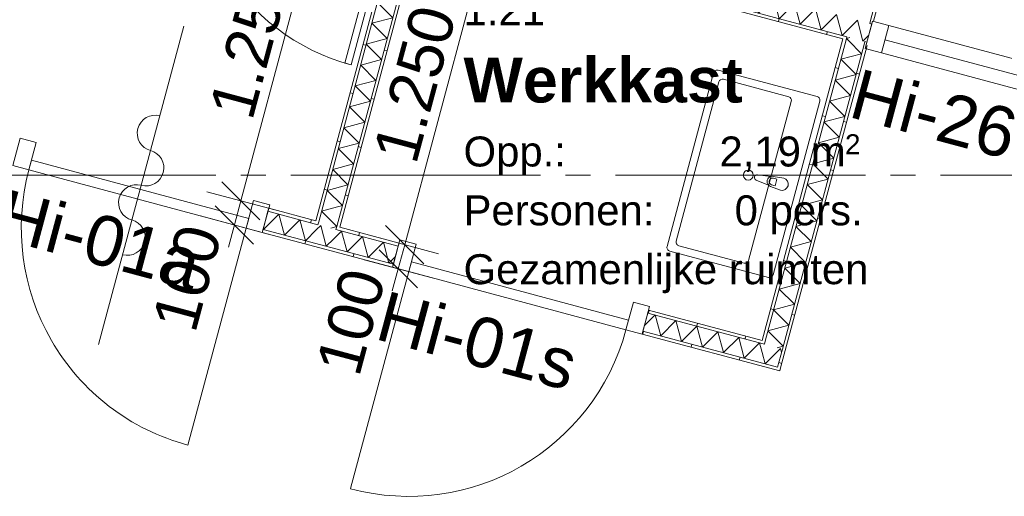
# Model space of a CAD drawing. Header units: millimetres. Extents: x 10 to 584, y 10 to 831.
# Tile 19 of 61: x 252 to 292, y 354 to 373. Entities that reach past the tile are written whole.
import ezdxf
from ezdxf.xclip import XClip

# ---------------------------------------------------------------- set-up
doc = ezdxf.new("R2010")
doc.units = ezdxf.units.MM
doc.header["$MEASUREMENT"] = 0
doc.header["$XCLIPFRAME"] = 0
doc.linetypes.add('B0204', pattern=[13, 10, -1, 1, -1])
for name, color, linetype in [('21 Buitenwanden', 7, 'Continuous'), ('22 NC Binnenwanden', 7, 'Continuous'), ('22 NC Binnenwanden Deuren', 7, 'Continuous'), ('22 NC Binnenwanden Deurlabels', 7, 'Continuous'), ('22 NC Binnenwanden Doorsnede-arcering', 7, 'Continuous'), ('22 NC Binnenwanden Laagscheidingslijnen', 7, 'Continuous'), ('74 Sanitair', 7, 'Continuous'), ('A Stramien', 7, 'Continuous'), ('Maatvoering 1_ 50_100', 7, 'Continuous'), ('Z Ruimtefuncties', 7, 'Continuous')]:
    doc.layers.add(name, color=color, linetype=linetype)
doc.styles.add('GENERATED_STYLE_1', font='txt')
doc.styles.add('GENERATED_STYLE_3', font='txt')
pattern_1 = [(255, (78, 259.1879), (-1.931852, 0.517638), [])]
pattern_2 = [(165, (78, 259.1879), (0.517638, 1.931852), [])]
pattern_3 = [(165, (78, 259.1879), (0.517638, 1.931852), [])]
pattern_4 = [(75, (78, 259.1879), (-1.931852, 0.517638), [])]

# ---------------------------------------------------------------- blocks, each defined once
blk = doc.blocks.new('*X107')
at = {"layer": '22 NC Binnenwanden Doorsnede-arcering', "color": 7, "linetype": 'Continuous', "lineweight": 0}
for q in [(282.253, 359.896), (282.642, 360.083)]:
    blk.add_line((282.599, 360.242), q, dxfattribs=at)
blk = doc.blocks.new('*X108')
at = {"layer": '22 NC Binnenwanden Doorsnede-arcering', "color": 7, "linetype": 'Continuous', "lineweight": 0}
for p in [(281.865, 360.083), (282.253, 359.896)]:
    blk.add_line(p, (281.987, 359.629), dxfattribs=at)
blk = doc.blocks.new('*X109')
at = {"layer": '22 NC Binnenwanden Doorsnede-arcering', "color": 7, "linetype": 'Continuous', "lineweight": 0}
for p, q in [((265.032, 364.949), (264.705, 364.621)), ((265.032, 364.949), (265.256, 364.112)), ((265.869, 364.724), (265.256, 364.112)), ((265.869, 364.724), (266.093, 363.888)), ((266.705, 364.5), (266.093, 363.888)), ((266.705, 364.5), (266.929, 363.664)), ((267.189, 363.923), (266.929, 363.664))]:
    blk.add_line(p, q, dxfattribs=at)
blk = doc.blocks.new('*X110')
at = {"layer": '22 NC Binnenwanden Doorsnede-arcering', "color": 7, "linetype": 'Continuous', "lineweight": 0}
for p, q in [((277.58, 361.586), (277.153, 361.159)), ((277.58, 361.586), (277.804, 360.75)), ((278.417, 361.362), (277.804, 360.75)), ((278.417, 361.362), (278.641, 360.526)), ((279.253, 361.138), (278.641, 360.526)), ((279.253, 361.138), (279.477, 360.302)), ((280.09, 360.914), (279.477, 360.302)), ((280.09, 360.914), (280.314, 360.077)), ((280.926, 360.69), (280.314, 360.077)), ((280.926, 360.69), (281.15, 359.853)), ((281.763, 360.466), (281.15, 359.853)), ((281.763, 360.466), (281.865, 360.083))]:
    blk.add_line(p, q, dxfattribs=at)
blk = doc.blocks.new('*X111')
at = {"layer": '22 NC Binnenwanden Doorsnede-arcering', "color": 7, "linetype": 'Continuous', "lineweight": 0}
for p, q in [((264.196, 365.173), (264.032, 365.009)), ((264.196, 365.173), (264.42, 364.336)), ((264.705, 364.621), (264.42, 364.336))]:
    blk.add_line(p, q, dxfattribs=at)
blk = doc.blocks.new('*X113')
at = {"layer": '22 NC Binnenwanden Doorsnede-arcering', "color": 7, "linetype": 'Continuous', "lineweight": 0}
for p, q in [((262.523, 365.621), (261.91, 365.009)), ((262.523, 365.621), (262.747, 364.784)), ((263.359, 365.397), (262.747, 364.784)), ((263.359, 365.397), (263.583, 364.56)), ((261.901, 365.044), (261.91, 365.009)), ((264.032, 365.009), (263.583, 364.56))]:
    blk.add_line(p, q, dxfattribs=at)
blk = doc.blocks.new('*X120')
at = {"layer": '22 NC Binnenwanden Doorsnede-arcering', "color": 7, "linetype": 'Continuous', "lineweight": 0}
for q in [(264.601, 365.064), (264.839, 365.13)]:
    blk.add_line((264.841, 365.128), q, dxfattribs=at)
blk = doc.blocks.new('*X121')
at = {"layer": '22 NC Binnenwanden Doorsnede-arcering', "color": 7, "linetype": 'Continuous', "lineweight": 0}
for p, q in [((267.5, 377.488), (267.366, 377.452)), ((267.979, 376.839), (267.366, 377.452)), ((267.979, 376.839), (267.142, 376.615)), ((267.754, 376.003), (267.142, 376.615)), ((267.754, 376.003), (266.918, 375.779)), ((267.53, 375.166), (266.918, 375.779)), ((267.53, 375.166), (266.694, 374.942)), ((267.306, 374.33), (266.694, 374.942)), ((267.306, 374.33), (266.47, 374.106)), ((267.082, 373.493), (266.47, 374.106)), ((267.082, 373.493), (266.245, 373.269)), ((266.858, 372.657), (266.245, 373.269)), ((266.858, 372.657), (266.021, 372.433)), ((266.634, 371.82), (266.021, 372.433)), ((266.634, 371.82), (265.797, 371.596)), ((266.41, 370.984), (265.797, 371.596)), ((266.41, 370.984), (265.573, 370.76)), ((266.185, 370.147), (265.573, 370.76)), ((266.185, 370.147), (265.349, 369.923)), ((265.961, 369.311), (265.349, 369.923)), ((265.961, 369.311), (265.125, 369.087)), ((265.737, 368.474), (265.125, 369.087)), ((265.737, 368.474), (264.901, 368.25)), ((265.513, 367.638), (264.901, 368.25)), ((265.513, 367.638), (264.676, 367.414)), ((265.289, 366.801), (264.676, 367.414)), ((265.289, 366.801), (264.452, 366.577)), ((265.065, 365.965), (264.452, 366.577)), ((265.065, 365.965), (264.228, 365.741)), ((264.839, 365.13), (264.228, 365.741))]:
    blk.add_line(p, q, dxfattribs=at)
blk = doc.blocks.new('*X206')
at = {"layer": '22 NC Binnenwanden Doorsnede-arcering', "color": 7, "linetype": 'Continuous', "lineweight": 0}
for p in [(285.369, 372.699), (285.315, 372.585)]:
    blk.add_line(p, (285.236, 372.664), dxfattribs=at)
blk = doc.blocks.new('*X208')
at = {"layer": '22 NC Binnenwanden Doorsnede-arcering', "color": 7, "linetype": 'Continuous', "lineweight": 0}
for p, q in [((285.848, 372.051), (285.315, 372.585)), ((285.848, 372.051), (285.012, 371.827)), ((285.624, 371.215), (285.012, 371.827)), ((285.624, 371.215), (284.788, 370.991)), ((285.4, 370.378), (284.788, 370.991)), ((285.4, 370.378), (284.564, 370.154)), ((285.176, 369.542), (284.564, 370.154)), ((285.176, 369.542), (284.339, 369.318)), ((284.952, 368.705), (284.339, 369.318)), ((284.952, 368.705), (284.115, 368.481)), ((284.728, 367.869), (284.115, 368.481)), ((284.728, 367.869), (283.891, 367.645)), ((284.504, 367.032), (283.891, 367.645)), ((284.504, 367.032), (283.667, 366.808)), ((284.279, 366.196), (283.667, 366.808)), ((284.279, 366.196), (283.443, 365.972)), ((284.055, 365.359), (283.443, 365.972)), ((284.055, 365.359), (283.219, 365.135)), ((283.831, 364.523), (283.219, 365.135)), ((283.831, 364.523), (282.995, 364.298)), ((283.607, 363.686), (282.995, 364.298)), ((283.607, 363.686), (282.77, 363.462)), ((283.383, 362.85), (282.77, 363.462)), ((283.383, 362.85), (282.546, 362.625)), ((283.159, 362.013), (282.546, 362.625)), ((283.159, 362.013), (282.322, 361.789)), ((282.934, 361.177), (282.322, 361.789)), ((282.934, 361.177), (282.098, 360.952)), ((282.71, 360.34), (282.098, 360.952)), ((282.71, 360.34), (282.471, 360.276))]:
    blk.add_line(p, q, dxfattribs=at)
blk = doc.blocks.new('*X213')
at = {"layer": '22 NC Binnenwanden Doorsnede-arcering', "color": 7, "linetype": 'Continuous', "lineweight": 0}
for p, q in [((268.332, 377.264), (268.945, 377.877)), ((269.169, 377.04), (268.945, 377.877)), ((269.169, 377.04), (269.781, 377.653)), ((270.005, 376.816), (269.781, 377.653)), ((268.332, 377.264), (268.277, 377.471)), ((270.005, 376.816), (270.618, 377.429)), ((270.842, 376.592), (270.618, 377.429)), ((270.842, 376.592), (271.454, 377.204)), ((271.678, 376.368), (271.454, 377.204)), ((271.678, 376.368), (272.291, 376.98)), ((272.515, 376.144), (272.291, 376.98)), ((272.515, 376.144), (273.127, 376.756)), ((273.351, 375.92), (273.127, 376.756)), ((273.351, 375.92), (273.964, 376.532)), ((274.188, 375.695), (273.964, 376.532)), ((274.188, 375.695), (274.8, 376.308)), ((275.024, 375.471), (274.8, 376.308)), ((275.024, 375.471), (275.637, 376.084)), ((275.861, 375.247), (275.637, 376.084)), ((275.861, 375.247), (276.473, 375.86)), ((276.698, 375.023), (276.473, 375.86)), ((276.698, 375.023), (277.31, 375.635)), ((277.534, 374.799), (277.31, 375.635)), ((277.534, 374.799), (278.146, 375.411)), ((278.371, 374.575), (278.146, 375.411)), ((278.371, 374.575), (278.983, 375.187)), ((279.207, 374.351), (278.983, 375.187)), ((279.207, 374.351), (279.819, 374.963)), ((280.044, 374.126), (279.819, 374.963)), ((280.044, 374.126), (280.656, 374.739)), ((280.88, 373.902), (280.656, 374.739)), ((280.88, 373.902), (281.492, 374.515)), ((281.717, 373.678), (281.492, 374.515)), ((281.717, 373.678), (282.329, 374.291)), ((282.553, 373.454), (282.329, 374.291)), ((282.553, 373.454), (283.166, 374.066)), ((283.39, 373.23), (283.166, 374.066)), ((283.39, 373.23), (284.002, 373.842)), ((284.226, 373.006), (284.002, 373.842)), ((284.226, 373.006), (284.839, 373.618)), ((285.063, 372.782), (284.839, 373.618)), ((285.063, 372.782), (285.343, 373.062))]:
    blk.add_line(p, q, dxfattribs=at)
blk = doc.blocks.new('*X214')
at = {"layer": '22 NC Binnenwanden Doorsnede-arcering', "color": 7, "linetype": 'Continuous', "lineweight": 0}
for p, q in [((285.343, 373.062), (285.675, 373.394)), ((285.899, 372.557), (285.675, 373.394)), ((285.899, 372.557), (286.015, 372.673))]:
    blk.add_line(p, q, dxfattribs=at)
blk = doc.blocks.new('*X215')
at = {"layer": '22 NC Binnenwanden Doorsnede-arcering', "color": 7, "linetype": 'Continuous', "lineweight": 0}
blk.add_line((286.015, 372.673), (286.133, 372.791), dxfattribs=at)
blk = doc.blocks.new('Drawing_2_2', base_point=(78, 259.188))
at = {"layer": '22 NC Binnenwanden Doorsnede-arcering', "linetype": 'Continuous', "lineweight": 0, "true_color": 0x000000}
h = blk.add_hatch(dxfattribs=at)
h.set_pattern_fill('930_Lijnen_vert_200_0002', color=18, style=0, pattern_type=2)
h.set_pattern_definition(pattern_2)
h.paths.add_polyline_path([(264.116, 365.323), (271.557, 393.094), (271.437, 393.126), (263.996, 365.356)])
h = blk.add_hatch(dxfattribs=at)
h.set_pattern_fill('930_Lijnen_vert_200_0002', color=18, style=0, pattern_type=2)
h.set_pattern_definition(pattern_2)
h.paths.add_polyline_path([(268.076, 377.204), (264.841, 365.129), (264.962, 365.097), (268.197, 377.171)])
h = blk.add_hatch(dxfattribs=at)
h.set_pattern_fill('930_Lijnen_vert_200_0002', color=18, style=0, pattern_type=2)
h.set_pattern_definition(pattern_4)
h.paths.add_polyline_path([(285.133, 372.763), (268.229, 377.292), (268.197, 377.171), (285.101, 372.642)])
h = blk.add_hatch(dxfattribs=at)
h.set_pattern_fill('930_Lijnen_vert_200_0002', color=18, style=0, pattern_type=2)
h.set_pattern_definition(pattern_3)
h.paths.add_polyline_path([(286.205, 373.381), (286.326, 373.349), (286.95, 375.678), (286.829, 375.71)])
h = blk.add_hatch(dxfattribs=at)
h.set_pattern_fill('930_Lijnen_vert_200_0002', color=18, style=0, pattern_type=2)
h.set_pattern_definition(pattern_4)
h.paths.add_polyline_path([(286.172, 373.261), (286.253, 373.239), (286.285, 373.36), (286.205, 373.381)])
h = blk.add_hatch(dxfattribs=at)
h.set_pattern_fill('930_Lijnen_vert_200_0002', color=18, style=0, pattern_type=2)
h.set_pattern_definition(pattern_3)
h.paths.add_polyline_path([(281.986, 360.535), (285.222, 372.61), (285.101, 372.642), (281.865, 360.568)])
h = blk.add_hatch(dxfattribs=at)
h.set_pattern_fill('930_Lijnen_vert_200_0002', color=18, style=0, pattern_type=2)
h.set_pattern_definition(pattern_3)
h.paths.add_polyline_path([(282.484, 359.496), (282.605, 359.464), (286.067, 372.383), (285.946, 372.416)])
h = blk.add_hatch(dxfattribs=at)
h.set_pattern_fill('930_Lijnen_vert_200_0002', color=18, style=0, pattern_type=2)
h.set_pattern_definition(pattern_4)
h.paths.add_polyline_path([(285.254, 372.73), (285.133, 372.763), (285.101, 372.642), (285.222, 372.61)])
h = blk.add_hatch(dxfattribs=at)
h.set_pattern_fill('930_Lijnen_vert_200_0002', color=18, style=0, pattern_type=2)
h.set_pattern_definition(pattern_4)
h.paths.add_polyline_path([(285.978, 372.536), (285.946, 372.416), (286.027, 372.394), (286.059, 372.515)])
h = blk.add_hatch(dxfattribs=at)
h.set_pattern_fill('930_Lijnen_vert_200_0002', color=18, style=0, pattern_type=2)
h.set_pattern_definition(pattern_1)
h.paths.add_polyline_path([(262.119, 365.859), (262.087, 365.738), (263.963, 365.235), (263.996, 365.356)])
h = blk.add_hatch(dxfattribs=at)
h.set_pattern_fill('930_Lijnen_vert_200_0002', color=18, style=0, pattern_type=2)
h.set_pattern_definition(pattern_1)
h.paths.add_polyline_path([(263.963, 365.235), (264.084, 365.203), (264.116, 365.323), (263.996, 365.356)])
h = blk.add_hatch(dxfattribs=at)
h.set_pattern_fill('930_Lijnen_vert_200_0002', color=18, style=0, pattern_type=2)
h.set_pattern_definition(pattern_1)
h.paths.add_polyline_path([(261.892, 365.013), (261.86, 364.893), (267.074, 363.496), (267.106, 363.616)])
h = blk.add_hatch(dxfattribs=at)
h.set_pattern_fill('930_Lijnen_vert_200_0002', color=18, style=0, pattern_type=2)
h.set_pattern_definition(pattern_1)
h.paths.add_polyline_path([(264.808, 365.009), (264.929, 364.976), (264.962, 365.097), (264.841, 365.129)])
h = blk.add_hatch(dxfattribs=at)
h.set_pattern_fill('930_Lijnen_vert_200_0002', color=18, style=0, pattern_type=2)
h.set_pattern_definition(pattern_1)
h.paths.add_polyline_path([(264.962, 365.097), (264.929, 364.976), (267.301, 364.341), (267.333, 364.461)])
h = blk.add_hatch(dxfattribs=at)
h.set_pattern_fill('930_Lijnen_vert_200_0002', color=18, style=0, pattern_type=2)
h.set_pattern_definition(pattern_1)
h.paths.add_polyline_path([(277.288, 361.665), (281.833, 360.447), (281.865, 360.568), (277.321, 361.785)])
h = blk.add_hatch(dxfattribs=at)
h.set_pattern_fill('930_Lijnen_vert_200_0002', color=18, style=0, pattern_type=2)
h.set_pattern_definition(pattern_1)
h.paths.add_polyline_path([(277.062, 360.819), (282.452, 359.375), (282.484, 359.496), (277.094, 360.94)])
h = blk.add_hatch(dxfattribs=at)
h.set_pattern_fill('930_Lijnen_vert_200_0002', color=18, style=0, pattern_type=2)
h.set_pattern_definition(pattern_1)
h.paths.add_polyline_path([(281.865, 360.568), (281.833, 360.447), (281.954, 360.414)])
h = blk.add_hatch(dxfattribs=at)
h.set_pattern_fill('930_Lijnen_vert_200_0002', color=18, style=0, pattern_type=2)
h.set_pattern_definition(pattern_1)
h.paths.add_polyline_path([(281.865, 360.568), (281.954, 360.414), (281.986, 360.535)])
h = blk.add_hatch(dxfattribs=at)
h.set_pattern_fill('930_Lijnen_vert_200_0002', color=18, style=0, pattern_type=2)
h.set_pattern_definition(pattern_1)
h.paths.add_polyline_path([(282.484, 359.496), (282.452, 359.375), (282.573, 359.343)])
h = blk.add_hatch(dxfattribs=at)
h.set_pattern_fill('930_Lijnen_vert_200_0002', color=18, style=0, pattern_type=2)
h.set_pattern_definition(pattern_1)
h.paths.add_polyline_path([(282.605, 359.464), (282.484, 359.496), (282.573, 359.343)])
at = {"layer": '22 NC Binnenwanden', "color": 1, "linetype": 'Continuous', "lineweight": 0}
for p, q in [((286.253, 373.239), (286.059, 372.515)), ((286.285, 373.36), (286.253, 373.239)), ((286.059, 372.515), (286.027, 372.394)), ((261.892, 365.013), (262.087, 365.738)), ((262.087, 365.738), (262.119, 365.859)), ((261.86, 364.893), (261.892, 365.013)), ((267.106, 363.616), (267.301, 364.341)), ((267.301, 364.341), (267.333, 364.461)), ((267.074, 363.496), (267.106, 363.616)), ((277.288, 361.665), (277.321, 361.785)), ((277.094, 360.94), (277.288, 361.665)), ((277.062, 360.819), (277.094, 360.94))]:
    blk.add_line(p, q, dxfattribs=at)
at = {"layer": '22 NC Binnenwanden', "color": 1, "linetype": 'Continuous', "lineweight": 0, "flags": 128}
for points in [[(271.437, 393.126), (263.996, 365.356)], [(264.962, 365.097), (268.197, 377.171)], [(268.197, 377.171), (285.101, 372.642)], [(286.326, 373.349), (286.95, 375.678)], [(285.101, 372.642), (281.865, 360.568)], [(282.605, 359.464), (286.067, 372.383)], [(263.996, 365.356), (262.119, 365.859)], [(267.333, 364.461), (264.962, 365.097)], [(261.86, 364.893), (267.074, 363.496)], [(281.865, 360.568), (277.321, 361.785)], [(277.062, 360.819), (282.573, 359.343)], [(282.573, 359.343), (282.605, 359.464)]]:
    blk.add_lwpolyline(points, dxfattribs=at)
at = {"layer": '22 NC Binnenwanden Deuren', "color": 1, "linetype": 'Continuous', "lineweight": 0}
for p, q in [((286.285, 373.36), (285.99, 372.259)), ((286.253, 373.239), (286.059, 372.515)), ((286.253, 373.239), (286.059, 372.515)), ((286.285, 373.36), (286.253, 373.239)), ((286.285, 373.36), (286.253, 373.239)), ((286.933, 373.186), (286.285, 373.36)), ((258.722, 373.156), (255.306, 360.406)), ((286.638, 372.085), (286.933, 373.186)), ((298.528, 370.079), (286.933, 373.186)), ((286.059, 372.515), (286.027, 372.394)), ((286.059, 372.515), (286.027, 372.394)), ((286.777, 372.607), (298.373, 369.5)), ((285.99, 372.259), (286.638, 372.085)), ((251.872, 367.569), (252.168, 368.67)), ((252.168, 368.67), (252.815, 368.497)), ((252.815, 368.497), (252.52, 367.395)), ((252.623, 367.782), (252.52, 367.395)), ((261.316, 365.452), (252.623, 367.782)), ((252.52, 367.395), (251.872, 367.569)), ((252.52, 367.395), (261.213, 365.066)), ((261.213, 365.066), (261.508, 366.167)), ((261.508, 366.167), (262.155, 365.994)), ((262.155, 365.994), (261.86, 364.893)), ((261.892, 365.013), (262.087, 365.738)), ((261.892, 365.013), (262.087, 365.738)), ((262.087, 365.738), (262.119, 365.859)), ((262.087, 365.738), (262.119, 365.859)), ((261.213, 365.066), (261.316, 365.452)), ((261.213, 365.066), (258.884, 356.373)), ((261.86, 364.893), (261.213, 365.066)), ((261.86, 364.893), (261.892, 365.013)), ((261.86, 364.893), (261.892, 365.013)), ((267.369, 364.597), (267.074, 363.496)), ((268.016, 364.423), (267.369, 364.597)), ((267.106, 363.616), (267.301, 364.341)), ((267.106, 363.616), (267.301, 364.341)), ((267.301, 364.341), (267.333, 364.461)), ((267.301, 364.341), (267.333, 364.461)), ((267.721, 363.322), (268.016, 364.423)), ((267.074, 363.496), (267.106, 363.616)), ((267.074, 363.496), (267.106, 363.616)), ((267.074, 363.496), (267.721, 363.322)), ((267.721, 363.322), (267.825, 363.709)), ((267.825, 363.709), (276.518, 361.379)), ((267.721, 363.322), (265.392, 354.629)), ((276.415, 360.993), (267.721, 363.322)), ((276.71, 362.094), (276.415, 360.993)), ((277.357, 361.921), (276.71, 362.094)), ((277.062, 360.819), (277.357, 361.921)), ((277.288, 361.665), (277.321, 361.785)), ((277.288, 361.665), (277.321, 361.785)), ((276.518, 361.379), (276.415, 360.993)), ((277.094, 360.94), (277.288, 361.665)), ((277.094, 360.94), (277.288, 361.665)), ((276.415, 360.993), (277.062, 360.819)), ((277.062, 360.819), (277.094, 360.94)), ((277.062, 360.819), (277.094, 360.94))]:
    blk.add_line(p, q, dxfattribs=at)
at = {"layer": '22 NC Binnenwanden Deuren', "color": 1, "linetype": 'Continuous', "lineweight": 0, "flags": 128}
blk.add_lwpolyline([(298.233, 368.978), (286.638, 372.085), (286.933, 373.186), (298.528, 370.079)], close=True, dxfattribs=at)
at = {"layer": '22 NC Binnenwanden Deuren', "color": 1, "linetype": 'Continuous', "lineweight": 0}
for centre, radius, start, end in [((257.573, 368.868), 0.72, 75, 255), ((257.2, 367.477), 0.72, 255, 75), ((261.213, 365.066), 9, 165, 255), ((256.827, 366.086), 0.72, 75, 255), ((256.455, 364.695), 0.72, 255, 75), ((267.721, 363.322), 9, 255, 345)]:
    blk.add_arc(centre, radius, start, end, dxfattribs=at)
at = {"layer": '22 NC Binnenwanden Laagscheidingslijnen', "color": 9, "linetype": 'Continuous', "lineweight": 0}
for p, q in [((264.116, 365.323), (271.557, 393.094)), ((264.841, 365.129), (268.109, 377.324)), ((268.229, 377.292), (285.254, 372.73)), ((286.205, 373.381), (286.829, 375.71)), ((286.172, 373.261), (286.205, 373.381)), ((286.172, 373.261), (286.205, 373.381)), ((286.172, 373.261), (286.253, 373.239)), ((281.986, 360.535), (285.222, 372.61)), ((282.678, 360.22), (285.946, 372.416)), ((285.254, 372.73), (285.222, 372.61)), ((285.254, 372.73), (285.222, 372.61)), ((285.946, 372.416), (285.978, 372.536)), ((285.946, 372.416), (285.978, 372.536)), ((285.978, 372.536), (286.059, 372.515)), ((264.084, 365.203), (262.087, 365.738)), ((264.116, 365.323), (264.084, 365.203)), ((264.116, 365.323), (264.084, 365.203)), ((267.106, 363.616), (261.892, 365.013)), ((264.808, 365.009), (264.841, 365.129)), ((264.808, 365.009), (264.841, 365.129)), ((267.301, 364.341), (264.808, 365.009)), ((281.954, 360.414), (277.288, 361.665)), ((282.484, 359.496), (277.094, 360.94)), ((281.954, 360.414), (281.986, 360.535)), ((281.954, 360.414), (281.986, 360.535)), ((282.484, 359.496), (282.678, 360.22)), ((282.484, 359.496), (282.678, 360.22))]:
    blk.add_line(p, q, dxfattribs=at)
at = {"layer": '74 Sanitair', "color": 1, "linetype": 'Continuous', "lineweight": 0}
for p, q in [((278.427, 364.544), (280.136, 370.919)), ((280.319, 371.025), (282.927, 370.326)), ((283.033, 370.142), (281.325, 363.767)), ((282.313, 367.06), (282.457, 367.021)), ((282.457, 367.021), (282.386, 366.758)), ((282.386, 366.758), (282.243, 366.797)), ((281.141, 363.661), (278.533, 364.36))]:
    blk.add_line(p, q, dxfattribs=at)
at = {"layer": '74 Sanitair', "color": 2, "linetype": 'Continuous', "lineweight": 0, "flags": 128}
blk.add_lwpolyline([(267.611, 379.813), (265.411, 371.603), (265.169, 371.667), (267.369, 379.878)], close=True, dxfattribs=at)
at = {"layer": '74 Sanitair', "color": 1, "linetype": 'Continuous', "lineweight": 0, "flags": 128}
for points in [[(284.174, 370.147), (282.31, 363.193, -0.414214), (282.126, 363.087), (278.166, 364.148, -0.414214), (278.06, 364.331), (279.923, 371.286, -0.414214), (280.107, 371.392), (284.067, 370.331, -0.414214)], [(282.727, 367.067), (282.311, 367.137, 0.12102), (282.211, 367.13), (281.683, 367.203, 0.882566), (281.625, 366.988), (282.119, 366.787, 0.12102), (282.203, 366.731), (282.598, 366.584, 1)]]:
    blk.add_lwpolyline(points, format="xyb", close=True, dxfattribs=at)
at = {"layer": '74 Sanitair', "color": 1, "linetype": 'Continuous', "lineweight": 0}
blk.add_circle((281.31, 367.188), 0.2, dxfattribs=at)
at = {"layer": '74 Sanitair', "color": 2, "linetype": 'Continuous', "lineweight": 0}
blk.add_arc((267.611, 379.813), 8.5, 165, 255, dxfattribs=at)
at = {"layer": '74 Sanitair', "color": 1, "linetype": 'Continuous', "lineweight": 0}
for centre, radius, start, end in [((280.28, 370.88), 0.15, 75, 165), ((282.888, 370.181), 0.15, 345, 75), ((282.275, 366.929), 0.211, 107.771, 222.229), ((282.278, 366.928), 0.136, 75, 255), ((278.572, 364.505), 0.15, 165, 255), ((281.18, 363.806), 0.15, 255, 345)]:
    blk.add_arc(centre, radius, start, end, dxfattribs=at)
at = {"layer": 'A Stramien', "color": 9, "linetype": 'B0204', "lineweight": 0}
blk.add_line((68, 367.188), (520.556, 367.188), dxfattribs=at)
at = {"layer": 'Maatvoering 1_ 50_100', "color": 1, "linetype": 'Continuous', "lineweight": 0}
for p, q in [((261, 366.158), (264.235, 378.233)), ((267.558, 364.401), (270.793, 376.476)), ((260.234, 366.924), (261.765, 365.393)), ((262.358, 365.794), (259.641, 366.522)), ((260.741, 365.193), (261, 366.158)), ((259.975, 365.958), (261.506, 364.427)), ((262.099, 364.829), (259.383, 365.556)), ((260.504, 364.307), (260.741, 365.193)), ((266.792, 365.167), (268.323, 363.636)), ((268.916, 364.037), (266.2, 364.765)), ((266.534, 364.201), (268.065, 362.67)), ((267.299, 363.435), (267.558, 364.401)), ((268.657, 363.071), (265.941, 363.799)), ((267.062, 362.55), (267.299, 363.435))]:
    blk.add_line(p, q, dxfattribs=at)
at = {"layer": '21 Buitenwanden', "color": 4, "linetype": 'Continuous', "lineweight": 0}
for name in ['*X213', '*X121', '*X214', '*X208', '*X206', '*X215', '*X113', '*X111', '*X120', '*X109', '*X110', '*X107', '*X108']:
    blk.add_blockref(name, (0, 0), dxfattribs=at)
at = {"layer": '22 NC Binnenwanden Deurlabels', "color": 2, "linetype": 'Continuous', "lineweight": 0, "char_height": 2, "attachment_point": 1, "rotation": 345, "style": 'GENERATED_STYLE_1'}
for s, insert in [('\\A1;{\\pql;\\fArial|b0|i0|c0|p38;Hi-26}', (285.779, 371.469)), ('\\A1;{\\pql;\\fArial|b0|i0|c0|p38;Hi-01a}', (251.625, 366.644)), ('\\A1;{\\pql;\\fArial|b0|i0|c0|p38;Hi-01s}', (266.826, 362.571))]:
    blk.add_mtext(s, dxfattribs=dict(at, insert=insert))
at = {"layer": 'Maatvoering 1_ 50_100', "color": 2, "linetype": 'Continuous', "lineweight": 0, "char_height": 1.8, "attachment_point": 7, "rotation": 75, "style": 'GENERATED_STYLE_1'}
for s, insert, width in [('\\A1;{\\pql;\\fArial|b0|i0|c0|p38;1.250}', (261.473, 369.316), 6.15497), ('\\A1;{\\pql;\\fArial|b0|i0|c0|p38;1.250}', (268.031, 367.559), 6.15497), ('\\A1;{\\pql;\\fArial|b0|i0|c0|p38;100}', (259.192, 360.804), 4.09784), ('\\A1;{\\pql;\\fArial|b0|i0|c0|p38;100}', (265.75, 359.047), 4.09784)]:
    blk.add_mtext(s, dxfattribs=dict(at, insert=insert, width=width))
at = {"layer": 'Z Ruimtefuncties', "color": 2, "linetype": 'Continuous', "lineweight": 0, "attachment_point": 1}
for s, insert, char_height, style in [('\\A1;{\\pql;\\pt0;\\fArial|b0|i0|c0|p38;1.21}', (269.913, 374.391), 1.2, 'GENERATED_STYLE_1'), ('\\A1;{\\pql;\\pt0;\\fArial|b1|i0|c0|p38;Werkkast}', (269.913, 371.897), 1.8, 'GENERATED_STYLE_3'), ('\\A1;{\\pql;\\pt0;\\fArial|b0|i0|c0|p38;Opp.: }', (269.913, 368.734), 1.2, 'GENERATED_STYLE_1'), ('\\A1;{\\pql;\\fArial|b0|i0|c0|p38;2,19}', (280.157, 368.734), 1.2, 'GENERATED_STYLE_1'), ('\\A1;{\\pql;\\fArial|b0|i0|c0|p38;2}', (285.181, 368.825), 0.8, 'GENERATED_STYLE_1'), ('\\A1;{\\pql;\\fArial|b0|i0|c0|p38; m}', (283.349, 368.734), 1.2, 'GENERATED_STYLE_1'), ('\\A1;{\\pql;\\pt0;\\fArial|b0|i0|c0|p38;Personen: }', (269.913, 366.377), 1.2, 'GENERATED_STYLE_1'), ('\\A1;{\\pql;\\pt0;\\fArial|b0|i0|c0|p38;0 pers.}', (280.764, 366.377), 1.2, 'GENERATED_STYLE_1'), ('\\A1;{\\pql;\\pt0;\\fArial|b0|i0|c0|p38;Gezamenlijke ruimten}', (269.913, 364.019), 1.2, 'GENERATED_STYLE_1')]:
    blk.add_mtext(s, dxfattribs=dict(at, insert=insert, char_height=char_height, style=style))

msp = doc.modelspace()

# ---------------------------------------------------------------- block references
at = {"color": 4, "linetype": 'Continuous', "lineweight": 0}
ref = msp.add_blockref('Drawing_2_2', (78, 259.188), dxfattribs=at)
XClip(ref).set_block_clipping_path([(30, 141.736842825), (586.5626696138, 807.8168177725)])

doc.saveas('drawing.dxf')
